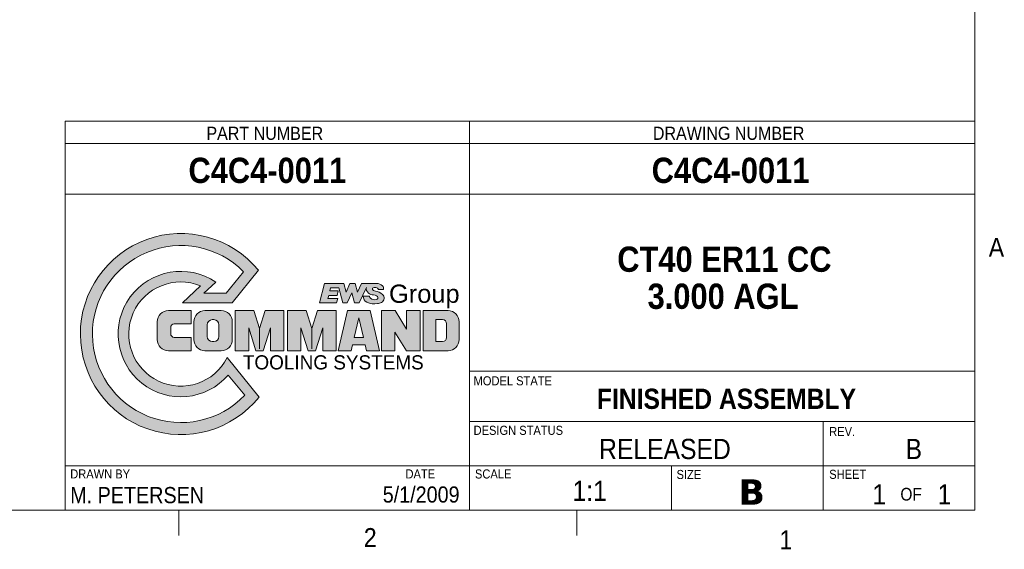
# Model space of a CAD drawing. Header units: inches. Extents: x 0.5 to 16.5, y 0.2 to 10.8.
# Tile 2 of 9: x 11.7 to 16.5, y 0.2 to 2.8. Entities that reach past the tile are written whole.
import ezdxf

# ---------------------------------------------------------------- set-up
doc = ezdxf.new("R2010")
doc.units = ezdxf.units.IN
doc.header["$MEASUREMENT"] = 0
doc.linetypes.add('CENTERX2', pattern=[0.7999999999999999, 0.5, -0.1, 0.1, -0.1])
doc.layers.add('FORMAT', color=7, linetype='Continuous')
doc.styles.add('SLDTEXTSTYLE0', font='VERDANAB.TTF')
doc.styles.add('SLDTEXTSTYLE1', font='GOTHIC.TTF', dxfattribs={"width": 0.913})
doc.styles.add('SLDTEXTSTYLE2', font='GOTHICB.TTF', dxfattribs={"width": 0.913})
doc.styles.add('SLDTEXTSTYLE3', font='MICROSS.TTF')
doc.styles.add('SLDTEXTSTYLE4', font='Brock')

# ---------------------------------------------------------------- blocks, each defined once
blk = doc.blocks.new('Block1')
at = {"linetype": 'Continuous'}
h = blk.add_hatch(color=7, dxfattribs=at)
edge = h.paths.add_edge_path(flags=0)
edge.add_arc((26.7, 22.6), 10.3, 67.67532192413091, 333.0646376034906, ccw=False)
edge.add_line((30.61250263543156, 32.12797581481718), (27.00079075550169, 28.76000000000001))
edge.add_line((27.00079075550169, 28.76000000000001), (36.83530790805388, 28.76000000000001))
edge.add_line((36.83530790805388, 28.76000000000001), (42.06039688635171, 35.21244752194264))
edge.add_arc((26.7, 22.6), 19.875, 39.38947500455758, 321.1997630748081)
edge.add_line((42.18929055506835, 10.14618519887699), (35.88263665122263, 17.93425417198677))
edge = h.paths.add_edge_path(flags=0)
edge.add_line((31.23771008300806, 30.66000000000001), (33.62496356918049, 32.88614989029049))
edge.add_arc((26.7, 22.6), 12.4, 56.05030493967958, 319.2194804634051)
edge.add_line((36.08949295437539, 14.50077645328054), (39.33545535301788, 10.49234671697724))
edge.add_arc((26.7, 22.6), 17.5, 44.76702876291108, 316.22200673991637, ccw=False)
edge.add_line((39.12458184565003, 34.92395090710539), (35.67170248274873, 30.66))
edge.add_line((35.67170248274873, 30.66), (31.23771008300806, 30.66000000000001))
h = blk.add_hatch(color=7, dxfattribs=at)
edge = h.paths.add_edge_path(flags=0)
edge.add_line((22.04999999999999, 25.05000000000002), (22.04999999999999, 21.50000000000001))
edge.add_arc((24.24999999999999, 21.50000000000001), 2.199999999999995, 179.9999999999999, 269.9999999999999)
edge.add_line((24.24999999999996, 19.30000000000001), (28.77999999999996, 19.30000000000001))
edge.add_line((28.77999999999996, 19.30000000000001), (28.77999999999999, 21.95000000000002))
edge.add_line((28.77999999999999, 21.95000000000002), (25.39999999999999, 21.95000000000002))
edge.add_arc((25.39999999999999, 22.65000000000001), 0.699999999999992, 179.9999999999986, 270, ccw=False)
edge.add_line((24.69999999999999, 22.65000000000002), (24.69999999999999, 23.90000000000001))
edge.add_arc((25.39999999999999, 23.90000000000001), 0.700000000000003, 89.9999999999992, 180, ccw=False)
edge.add_line((25.39999999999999, 24.60000000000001), (28.78, 24.6))
edge.add_line((28.78, 24.6), (28.77999999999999, 27.25000000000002))
edge.add_line((28.77999999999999, 27.25000000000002), (24.24999999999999, 27.25000000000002))
edge.add_arc((24.24999999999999, 25.05), 2.200000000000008, 90, 179.9999999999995)
h = blk.add_hatch(color=7, dxfattribs=at)
edge = h.paths.add_edge_path(flags=0)
edge.add_arc((34.67999999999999, 25.05), 2.200000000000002, 5.598e-13, 90.00000000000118)
edge.add_line((34.67999999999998, 27.24999999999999), (31.48000000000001, 27.24999999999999))
edge.add_arc((31.48, 25.05), 2.200000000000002, 89.99999999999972, 180.0000000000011)
edge.add_line((29.27999999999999, 25.04999999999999), (29.27999999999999, 21.50000000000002))
edge.add_arc((31.48, 21.50000000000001), 2.200000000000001, 179.9999999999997, 270.0000000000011)
edge.add_line((31.48000000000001, 19.3), (34.67999999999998, 19.3))
edge.add_arc((34.67999999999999, 21.50000000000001), 2.200000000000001, 270.0000000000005, 360.000000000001)
edge.add_line((36.88, 21.50000000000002), (36.88, 25.04999999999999))
edge = h.paths.add_edge_path(flags=0)
edge.add_line((32.92999999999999, 25.45000000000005), (33.22999999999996, 25.45000000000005))
edge.add_arc((33.23, 24.45000000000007), 0.9999999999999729, -1.8189894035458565e-12, 90.00000000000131, ccw=False)
edge.add_line((34.22999999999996, 24.45000000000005), (34.22999999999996, 22.10000000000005))
edge.add_arc((33.23, 22.10000000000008), 0.9999999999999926, 269.99999999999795, 359.9999999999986, ccw=False)
edge.add_line((33.22999999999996, 21.10000000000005), (32.92999999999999, 21.10000000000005))
edge.add_arc((32.92999999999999, 22.10000000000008), 1.00000000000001, 180.0000000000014, 270, ccw=False)
edge.add_line((31.92999999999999, 22.10000000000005), (31.92999999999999, 24.45000000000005))
edge.add_arc((32.92999999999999, 24.45000000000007), 0.9999999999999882, 89.9999999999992, 180.000000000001, ccw=False)
for points in [[(42.27999999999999, 23.69999999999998), (41.16068929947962, 27.24999999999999), (37.47999999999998, 27.24999999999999), (37.47999999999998, 19.30000000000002), (40.13, 19.30000000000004), (40.12999999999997, 23.8000000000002), (41.5488445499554, 19.30000000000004), (43.0111554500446, 19.30000000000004), (44.42999999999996, 23.80000000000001), (44.42999999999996, 19.30000000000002), (47.07999999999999, 19.30000000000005), (47.07999999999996, 27.24999999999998), (43.39931070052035, 27.24999999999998)], [(52.62999999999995, 23.70000000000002), (51.51068929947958, 27.25000000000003), (47.82999999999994, 27.25000000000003), (47.82999999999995, 19.30000000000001), (50.48000000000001, 19.30000000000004), (50.48000000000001, 23.80000000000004), (51.89884454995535, 19.30000000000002), (53.36115545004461, 19.30000000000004), (54.77999999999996, 23.80000000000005), (54.77999999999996, 19.30000000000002), (57.43000000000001, 19.30000000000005), (57.42999999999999, 27.25000000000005), (53.74931070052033, 27.25000000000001)], [(66.42999999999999, 19.30000000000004), (69.08, 19.30000000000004), (69.07999999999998, 22.95000000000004), (71.36077313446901, 19.30000000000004), (74.03, 19.30000000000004), (74.03, 27.25000000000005), (71.38, 27.25000000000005), (71.38000000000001, 23.60000000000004), (69.09922686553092, 27.25000000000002), (66.42999999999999, 27.25000000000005)]]:
    blk.add_hatch(color=7, dxfattribs=at).paths.add_polyline_path(points, flags=0)
h = blk.add_hatch(color=7, dxfattribs=at)
h.paths.add_polyline_path([(57.82999999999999, 19.30000000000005), (60.39837196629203, 19.30000000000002), (60.68093445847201, 20.50000000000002), (63.17906554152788, 20.50000000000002), (63.46162803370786, 19.30000000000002), (66.03, 19.30000000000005), (64.15802348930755, 27.25000000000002), (59.70197651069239, 27.25000000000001)], flags=0)
h.paths.add_polyline_path([(62.84940930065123, 21.90000000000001), (61.01059069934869, 21.90000000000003), (61.92999999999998, 25.80459169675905)], flags=0)
h = blk.add_hatch(color=7, dxfattribs=at)
edge = h.paths.add_edge_path(flags=0)
edge.add_line((74.68, 19.30000000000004), (79.57999999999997, 19.30000000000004))
edge.add_arc((79.57999999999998, 21.50000000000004), 2.200000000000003, 270.0000000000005, 360.000000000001)
edge.add_line((81.78, 21.50000000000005), (81.78, 25.05000000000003))
edge.add_arc((79.57999999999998, 25.05000000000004), 2.200000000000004, 5.598e-13, 90.00000000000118)
edge.add_line((79.57999999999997, 27.25000000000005), (74.67999999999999, 27.25000000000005))
edge.add_line((74.67999999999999, 27.25000000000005), (74.68, 19.30000000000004))
edge = h.paths.add_edge_path(flags=0)
edge.add_arc((78.47999999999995, 21.90000000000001), 0.8000000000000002, 269.9999999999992, 359.99999999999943, ccw=False)
edge.add_line((78.47999999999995, 21.1), (77.18, 21.10000000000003))
edge.add_line((77.18, 21.10000000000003), (77.18, 25.45000000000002))
edge.add_line((77.18, 25.45000000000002), (78.47999999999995, 25.44999999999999))
edge.add_arc((78.47999999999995, 24.65), 0.7999999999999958, -6.252776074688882e-13, 89.9999999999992, ccw=False)
edge.add_line((79.27999999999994, 24.65), (79.27999999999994, 21.90000000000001))
at = {"color": 7, "linetype": 'Continuous', "lineweight": 0}
for p, q in [((42.0603968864, 35.2124475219), (36.8353079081, 28.76)), ((39.1245818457, 34.9239509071), (35.6717024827, 30.66)), ((27.0007907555, 28.76), (30.6125026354, 32.1279758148)), ((31.237710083, 30.66), (33.6249635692, 32.8861498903)), ((35.6717024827, 30.66), (31.237710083, 30.66)), ((36.8353079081, 28.76), (27.0007907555, 28.76)), ((28.78, 27.25), (24.25, 27.25)), ((28.78, 24.6), (28.78, 27.25)), ((31.48, 27.25), (34.68, 27.25)), ((32.93, 25.45), (33.23, 25.45)), ((37.48, 27.25), (37.48, 19.3)), ((41.1606892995, 27.25), (37.48, 27.25)), ((42.28, 23.7), (41.1606892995, 27.25)), ((43.3993107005, 27.25), (42.28, 23.7)), ((47.08, 27.25), (43.3993107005, 27.25)), ((47.08, 19.3), (47.08, 27.25)), ((47.83, 27.25), (47.83, 19.3)), ((51.5106892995, 27.25), (47.83, 27.25)), ((52.63, 23.7), (51.5106892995, 27.25)), ((53.7493107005, 27.25), (52.63, 23.7)), ((57.43, 27.25), (53.7493107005, 27.25)), ((57.43, 19.3), (57.43, 27.25)), ((57.83, 19.3), (59.7019765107, 27.25)), ((59.7019765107, 27.25), (64.1580234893, 27.25)), ((61.93, 25.8045916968), (61.0105906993, 21.9)), ((62.8494093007, 21.9), (61.93, 25.8045916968)), ((64.1580234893, 27.25), (66.03, 19.3)), ((66.43, 19.3), (66.43, 27.25)), ((66.43, 27.25), (69.0992268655, 27.25)), ((69.0992268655, 27.25), (71.38, 23.6)), ((71.38, 23.6), (71.38, 27.25)), ((71.38, 27.25), (74.03, 27.25)), ((74.03, 27.25), (74.03, 19.3)), ((74.68, 19.3), (74.68, 27.25)), ((74.68, 27.25), (79.58, 27.25)), ((77.18, 25.45), (78.48, 25.45)), ((77.18, 25.45), (77.18, 21.1)), ((22.05, 25.05), (22.05, 21.5)), ((24.7, 22.65), (24.7, 23.9)), ((25.4, 24.6), (28.78, 24.6)), ((29.28, 21.5), (29.28, 25.05)), ((31.93, 24.45), (31.93, 22.1)), ((34.23, 24.45), (34.23, 22.1)), ((36.88, 21.5), (36.88, 25.05)), ((40.13, 19.3), (40.13, 23.8)), ((40.13, 23.8), (41.54884455, 19.3)), ((43.01115545, 19.3), (44.43, 23.8)), ((44.43, 23.8), (44.43, 19.3)), ((50.48, 19.3), (50.48, 23.8)), ((50.48, 23.8), (51.89884455, 19.3)), ((53.36115545, 19.3), (54.78, 23.8)), ((54.78, 23.8), (54.78, 19.3)), ((79.28, 24.65), (79.28, 21.9)), ((81.78, 21.5), (81.78, 25.05)), ((28.78, 21.95), (25.4, 21.95)), ((28.78, 19.3), (28.78, 21.95)), ((61.0105906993, 21.9), (62.8494093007, 21.9)), ((71.3607731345, 19.3), (69.08, 22.95)), ((69.08, 22.95), (69.08, 19.3)), ((32.93, 21.1), (33.23, 21.1)), ((60.6809344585, 20.5), (60.3983719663, 19.3)), ((63.1790655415, 20.5), (60.6809344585, 20.5)), ((63.4616280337, 19.3), (63.1790655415, 20.5)), ((77.18, 21.1), (78.48, 21.1)), ((24.25, 19.3), (28.78, 19.3)), ((31.48, 19.3), (34.68, 19.3)), ((42.1892905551, 10.1461851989), (35.8826366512, 17.934254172)), ((37.48, 19.3), (40.13, 19.3)), ((41.54884455, 19.3), (43.01115545, 19.3)), ((44.43, 19.3), (47.08, 19.3)), ((47.83, 19.3), (50.48, 19.3)), ((51.89884455, 19.3), (53.36115545, 19.3)), ((54.78, 19.3), (57.43, 19.3)), ((60.3983719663, 19.3), (57.83, 19.3)), ((66.03, 19.3), (63.4616280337, 19.3)), ((69.08, 19.3), (66.43, 19.3)), ((74.03, 19.3), (71.3607731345, 19.3)), ((74.68, 19.3), (79.58, 19.3)), ((39.335455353, 10.492346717), (36.0894929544, 14.5007764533))]:
    blk.add_line(p, q, dxfattribs=at)
at = {"color": 7, "linetype": 'CENTERX2', "lineweight": 0}
for p, q in [((42.28, 23.7), (42.28, 19.3)), ((52.63, 23.7), (52.63, 19.3))]:
    blk.add_line(p, q, dxfattribs=at)
at = {"color": 7, "linetype": 'Continuous', "lineweight": 0}
for centre, radius, start, end in [((26.7, 22.6), 19.87500000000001, 39.3894750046, 321.1997630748), ((26.7, 22.6), 17.5, 44.7670287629, 316.2220067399), ((26.7, 22.6), 12.4, 56.0503049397, 319.2194804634), ((26.7, 22.6), 10.3, 67.6753219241, 333.0646376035), ((24.25, 25.05), 2.200000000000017, 90, 180), ((31.48, 25.05), 2.200000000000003, 90, 180), ((32.93, 24.45), 1, 90, 180), ((33.23, 24.45), 0.9999999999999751, 360, 90), ((34.68, 25.05), 2.200000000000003, 0, 90), ((78.48, 24.65), 0.7999999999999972, 0, 90), ((79.58, 25.05), 2.200000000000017, 0, 90), ((25.4, 23.9), 0.7000000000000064, 90, 180), ((24.25, 21.5), 2.200000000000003, 180, 270), ((25.4, 22.65), 0.6999999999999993, 180, 270), ((31.48, 21.5), 2.200000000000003, 180, 270), ((32.93, 22.1), 1.000000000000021, 180, 270), ((33.23, 22.1), 1.000000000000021, 270, 360), ((34.68, 21.5), 2.200000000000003, 270, 0), ((78.48, 21.9), 0.8000000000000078, 270, 0), ((79.58, 21.5), 2.200000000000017, 270, 0)]:
    blk.add_arc(centre, radius, start, end, dxfattribs=at)
blk = doc.blocks.new('EWS Block')
at = {"linetype": 'Continuous'}
h = blk.add_hatch(color=7, dxfattribs=at)
edge = h.paths.add_edge_path(flags=0)
edge.add_ellipse((33.79363378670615, 18.10400813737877), major_axis=(0.36737571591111, -0.06874440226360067), ratio=0.6160976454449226, start_angle=33.98607685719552, end_angle=279.4387672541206)
edge.add_arc((33.59297380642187, 16.27313328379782), 1.610674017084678, 48.420994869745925, 83.011930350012, ccw=False)
edge.add_arc((34.25830985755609, 17.02307262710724), 0.6081366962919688, -63.07565942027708, 48.42099486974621, ccw=False)
edge.add_arc((33.84625116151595, 17.83443022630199), 1.518133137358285, 278.5785961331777, 296.92434057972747, ccw=False)
edge.add_arc((33.70348498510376, 18.78081858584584), 2.47522932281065, 247.3246456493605, 278.5785961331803, ccw=False)
edge.add_arc((33.03813235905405, 17.18831816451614), 0.7493232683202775, 173.9518602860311, 247.3246456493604, ccw=False)
edge.add_line((32.29298003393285, 17.26726987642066), (33.06353900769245, 17.26726987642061))
edge.add_arc((33.42170836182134, 17.26547941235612), 0.3581738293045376, 179.7135847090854, 208.5501509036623)
edge.add_ellipse((33.6004736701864, 17.10944305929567), major_axis=(-0.5113526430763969, 0.09443767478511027), ratio=0.5384615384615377, start_angle=12.22179680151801, end_angle=289.8896931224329)
edge.add_arc((33.64028291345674, 18.51796287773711), 1.123624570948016, 231.2193655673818, 265.52471461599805, ccw=False)
edge.add_arc((33.39032772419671, 18.20686605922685), 0.7245521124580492, 169.7108356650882, 231.2193655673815, ccw=False)
edge.add_line((32.67742725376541, 18.33628276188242), (31.78019237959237, 16.42257047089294))
edge.add_line((31.78019237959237, 16.42257047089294), (31.21220182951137, 16.42257047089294))
edge.add_line((31.21220182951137, 16.42257047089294), (30.89611462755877, 17.64469077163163))
edge.add_line((30.89611462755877, 17.64469077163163), (30.32312935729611, 16.42257047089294))
edge.add_line((30.32312935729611, 16.42257047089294), (29.75513880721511, 16.42257047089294))
edge.add_line((29.75513880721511, 16.42257047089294), (29.29495907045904, 18.27257047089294))
edge.add_line((29.29495907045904, 18.27257047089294), (28.25686729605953, 18.27257047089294))
edge.add_line((28.25686729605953, 18.27257047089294), (28.16337705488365, 17.89757047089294))
edge.add_line((28.16337705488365, 17.89757047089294), (29.20374123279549, 17.89757047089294))
edge.add_line((29.20374123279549, 17.89757047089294), (29.06662221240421, 17.34757047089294))
edge.add_line((29.06662221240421, 17.34757047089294), (28.02625803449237, 17.34757047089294))
edge.add_line((28.02625803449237, 17.34757047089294), (27.9327677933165, 16.97257047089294))
edge.add_line((27.9327677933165, 16.97257047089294), (29.13893939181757, 16.97257047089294))
edge.add_line((29.13893939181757, 16.97257047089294), (29.00182037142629, 16.42257047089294))
edge.add_line((29.00182037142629, 16.42257047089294), (26.90340454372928, 16.42257047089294))
edge.add_line((26.90340454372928, 16.42257047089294), (27.50174208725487, 18.82257047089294))
edge.add_line((27.50174208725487, 18.82257047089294), (29.90823972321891, 18.82257047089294))
edge.add_line((29.90823972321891, 18.82257047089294), (30.18262341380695, 17.76169272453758))
edge.add_line((30.18262341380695, 17.76169272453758), (30.63570705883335, 18.82257047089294))
edge.add_line((30.63570705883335, 18.82257047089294), (31.30868559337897, 18.82257047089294))
edge.add_line((31.30868559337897, 18.82257047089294), (31.58306928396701, 17.76169272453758))
edge.add_line((31.58306928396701, 17.76169272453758), (32.08045675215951, 18.82257047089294))
edge.add_line((32.08045675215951, 18.82257047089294), (33.95111482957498, 18.82257047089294))
edge.add_arc((33.95111482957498, 17.80615371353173), 1.016416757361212, 45.102261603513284, 89.9999999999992, ccw=False)
edge.add_arc((34.30672189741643, 18.16303242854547), 0.5126124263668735, -10.025484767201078, 45.102261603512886, ccw=False)
edge.add_line((34.81150694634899, 18.07379368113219), (34.13476638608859, 18.07379368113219))
edge.add_arc((33.95986873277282, 18.09011077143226), 0.1756571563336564, 354.6700140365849, 410.0199638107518)
at = {"color": 7, "linetype": 'Continuous', "lineweight": 0}
for p, q in [((27.5017420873, 18.8225704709), (26.9034045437, 16.4225704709)), ((27.5017420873, 18.8225704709), (29.9082397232, 18.8225704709)), ((28.1633770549, 17.8975704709), (28.2568672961, 18.2725704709)), ((28.2568672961, 18.2725704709), (29.2949590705, 18.2725704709)), ((29.2949590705, 18.2725704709), (29.7551388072, 16.4225704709)), ((29.9082397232, 18.8225704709), (30.1826234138, 17.7616927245)), ((30.1826234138, 17.7616927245), (30.6357070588, 18.8225704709)), ((30.6357070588, 18.8225704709), (31.3086855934, 18.8225704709)), ((31.3086855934, 18.8225704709), (31.583069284, 17.7616927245)), ((31.583069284, 17.7616927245), (32.0804567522, 18.8225704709)), ((31.7801923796, 16.4225704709), (32.6774272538, 18.3362827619)), ((32.0804567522, 18.8225704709), (33.9511148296, 18.8225704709)), ((27.9327677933, 16.9725704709), (28.0262580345, 17.3475704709)), ((28.0262580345, 17.3475704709), (29.0666222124, 17.3475704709)), ((29.2037412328, 17.8975704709), (28.1633770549, 17.8975704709)), ((29.0666222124, 17.3475704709), (29.2037412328, 17.8975704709)), ((30.3231293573, 16.4225704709), (30.8961146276, 17.6446907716)), ((30.8961146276, 17.6446907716), (31.2122018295, 16.4225704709)), ((33.0635390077, 17.2672698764), (32.2929800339, 17.2672698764)), ((34.1347663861, 18.0737936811), (34.8115069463, 18.0737936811)), ((26.9034045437, 16.4225704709), (29.0018203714, 16.4225704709)), ((29.1389393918, 16.9725704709), (27.9327677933, 16.9725704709)), ((29.0018203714, 16.4225704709), (29.1389393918, 16.9725704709)), ((29.7551388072, 16.4225704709), (30.3231293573, 16.4225704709)), ((31.2122018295, 16.4225704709), (31.7801923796, 16.4225704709))]:
    blk.add_line(p, q, dxfattribs=at)
for centre, radius, start, end in [((33.3903277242, 18.2068660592), 0.7245521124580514, 169.7108356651, 231.2193655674), ((33.9511148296, 17.8061537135), 1.016416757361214, 45.1022616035, 90), ((34.3067218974, 18.1630324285), 0.5126124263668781, 349.9745152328, 45.1022616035), ((33.0381323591, 17.1883181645), 0.7493232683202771, 173.951860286, 247.3246456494), ((33.6402829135, 18.5179628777), 1.123624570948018, 231.2193655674, 265.524714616), ((33.4217083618, 17.2654794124), 0.3581738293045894, 179.7135847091, 208.5501509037), ((33.5929738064, 16.2731332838), 1.610674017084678, 48.4209948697, 83.01193035), ((33.9598687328, 18.0901107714), 0.1756571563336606, 354.6700140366, 50.0199638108), ((34.2583098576, 17.0230726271), 0.6081366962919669, 296.9243405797, 48.4209948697), ((33.7034849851, 18.7808185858), 2.47522932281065, 247.3246456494, 278.5785961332), ((33.8462511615, 17.8344302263), 1.518133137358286, 278.5785961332, 296.9243405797)]:
    blk.add_arc(centre, radius, start, end, dxfattribs=at)
for centre, major_axis, ratio, start_param, end_param in [((33.7936337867, 18.1040081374), (0.3673757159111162, -0.06874440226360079), 0.6160976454, 0.8303647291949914, 4.814455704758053), ((33.6004736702, 17.1094430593), (-0.5113526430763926, 0.09443767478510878), 0.5384615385, 0.3824600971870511, 4.904789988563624)]:
    blk.add_ellipse(centre, major_axis=major_axis, ratio=ratio, start_param=start_param, end_param=end_param, dxfattribs=at)

msp = doc.modelspace()

# ---------------------------------------------------------------- linework, layer by layer
at = {"color": 7, "linetype": 'Continuous', "lineweight": 0}
for p, q in [((16.375, 0.4), (16.375, 10.6)), ((11.875, 2.321875), (11.875, 0.4)), ((11.875, 2.321875), (16.375, 2.321875)), ((13.875, 2.321875), (13.875, 0.4)), ((11.875, 2.2125), (16.375, 2.2125)), ((11.875, 1.9625), (16.375, 1.9625)), ((13.875, 1.0875), (16.375, 1.0875)), ((13.875, 0.8375), (16.375, 0.8375)), ((15.625, 0.8375), (15.625, 0.4)), ((11.875, 0.61875), (16.375, 0.61875)), ((14.875, 0.61875), (14.875, 0.4)), ((16.375, 0.4), (0.625, 0.4)), ((12.4375, 0.4), (12.4375, 0.275)), ((14.40625, 0.4), (14.40625, 0.275))]:
    msp.add_line(p, q, dxfattribs=at)

# ---------------------------------------------------------------- block references
at = {"color": 7, "linetype": 'Continuous'}
for name, p, xscale, yscale, zscale in [('Block1', (11.7796089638, 0.7053518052), 0.025, 0.025, 0.025), ('EWS Block', (12.0578196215, 0.7675799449), 0.04, 0.04, 0.04)]:
    msp.add_blockref(name, p, dxfattribs=dict(at, xscale=xscale, yscale=yscale, zscale=zscale))

# ---------------------------------------------------------------- texts
at = {"color": 7, "linetype": 'Continuous', "lineweight": 0}
for s, insert, char_height, attachment_point, style in [('PART NUMBER', (12.8624577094, 2.2951417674), 0.065, 2, 'SLDTEXTSTYLE1'), ('DRAWING NUMBER', (15.1570568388, 2.2951417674), 0.065, 2, 'SLDTEXTSTYLE1'), ('C4C4-0011', (12.8751018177, 2.1420269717), 0.125, 2, 'SLDTEXTSTYLE2'), ('C4C4-0011', (15.1667104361, 2.1420269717), 0.125, 2, 'SLDTEXTSTYLE2'), ('CT40 ER11 CC', (15.1361155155, 1.7028654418), 0.125, 2, 'SLDTEXTSTYLE2'), ('A', (16.4435491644, 1.7459051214), 0.09375, 1, 'SLDTEXTSTYLE1'), ('3.000 AGL', (15.12931216, 1.5198781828), 0.125, 2, 'SLDTEXTSTYLE2'), ('MODEL STATE', (13.8953733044, 1.0617160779), 0.045, 1, 'SLDTEXTSTYLE1'), ('FINISHED ASSEMBLY', (15.1463826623, 1.0004043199), 0.1, 2, 'SLDTEXTSTYLE2'), ('DESIGN STATUS', (13.8953733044, 0.8171273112), 0.045, 1, 'SLDTEXTSTYLE1'), ('REV.', (15.6545321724, 0.8109363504), 0.045, 1, 'SLDTEXTSTYLE1'), ('RELEASED', (14.8420261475, 0.7523723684), 0.1, 2, 'SLDTEXTSTYLE1'), ('B', (16.0730292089, 0.7523723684), 0.1, 2, 'SLDTEXTSTYLE1'), ('DRAWN BY', (11.9000133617, 0.6014538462), 0.045, 1, 'SLDTEXTSTYLE1'), ('DATE', (13.5586435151, 0.6014538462), 0.045, 1, 'SLDTEXTSTYLE1'), ('SCALE ', (13.9022158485, 0.6014538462), 0.045, 1, 'SLDTEXTSTYLE1'), ('SIZE', (14.8994423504, 0.5988287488), 0.045, 1, 'SLDTEXTSTYLE1'), ('SHEET', (15.6545321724, 0.5997450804), 0.045, 1, 'SLDTEXTSTYLE1'), ('1:1', (14.4696725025, 0.5454298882), 0.1, 2, 'SLDTEXTSTYLE1'), ('B', (15.2058015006, 0.5522588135), 0.125, 1, 'SLDTEXTSTYLE0'), ('M. PETERSEN', (11.9000133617, 0.5143459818), 0.08, 1, 'SLDTEXTSTYLE1'), ('5/1/2009', (13.8261243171, 0.5173424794), 0.08, 3, 'SLDTEXTSTYLE1'), ('1', (15.9023216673, 0.5284047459), 0.1, 2, 'SLDTEXTSTYLE1'), ('OF', (16.0067653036, 0.5100857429), 0.0625, 1, 'SLDTEXTSTYLE1'), ('1', (16.224872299, 0.5284047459), 0.1, 2, 'SLDTEXTSTYLE1'), ('2', (13.352296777, 0.3113400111), 0.09375, 1, 'SLDTEXTSTYLE1'), ('1', (15.4083167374, 0.300272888), 0.09375, 1, 'SLDTEXTSTYLE1')]:
    msp.add_mtext(s, dxfattribs=dict(at, insert=insert, char_height=char_height, attachment_point=attachment_point, style=style))
at = {"layer": 'FORMAT', "attachment_point": 1}
for s, insert, char_height, style in [('Group', (13.476908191, 1.5146996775), 0.09, 'SLDTEXTSTYLE3'), ('TOOLING SYSTEMS', (12.7541069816, 1.16556342), 0.07, 'SLDTEXTSTYLE4')]:
    msp.add_mtext(s, dxfattribs=dict(at, insert=insert, char_height=char_height, style=style))

doc.saveas('drawing.dxf')
